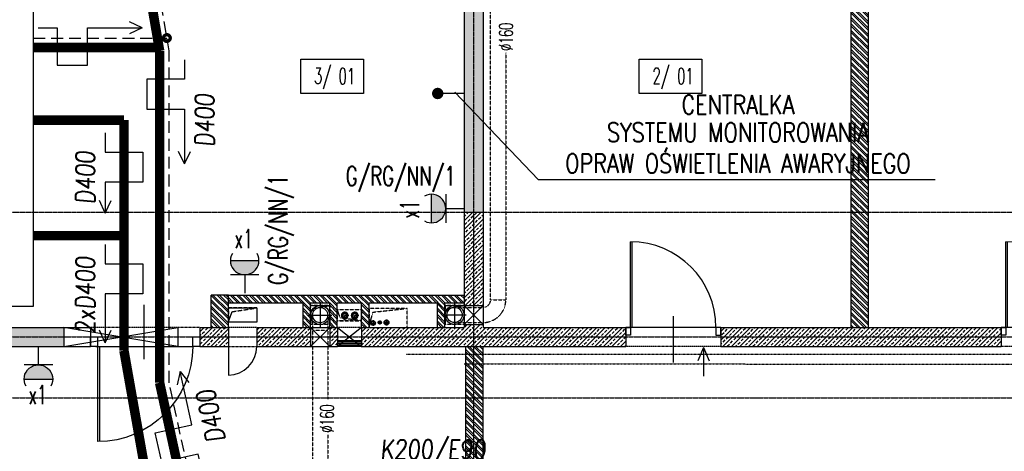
# Model space of a CAD drawing. Header units: inches. Extents: x 788 to 26783, y -4103 to 21.
# Tile 47 of 101: x 4761 to 5797, y -1277 to -823. Entities that reach past the tile are written whole.
import ezdxf
from ezdxf.enums import TextEntityAlignment as Align

# ---------------------------------------------------------------- set-up
doc = ezdxf.new("R2010")
doc.units = ezdxf.units.IN
doc.header["$MEASUREMENT"] = 0
for name, pattern in [('CENTER', [2, 1.25, -0.25, 0.25, -0.25]), ('DASHDOT', [1, 0.5, -0.25, 0, -0.25]), ('DASHED', [0.75, 0.5, -0.25]), ('DASHED2', [0.375, 0.25, -0.125])]:
    doc.linetypes.add(name, pattern=pattern)
for name, color, linetype in [('Drz---drzwi', 5, 'Continuous'), ('E-90', 6, 'Continuous'), ('E35', 6, 'Continuous'), ('E50', 3, 'Continuous'), ('E50kor', 3, 'Continuous'), ('E90', 6, 'Continuous'), ('Ins-co', 2, 'Continuous'), ('Ins-tele-opis', 216, 'Continuous'), ('Ins-went', 141, 'Continuous'), ('Ins-wod', 4, 'Continuous'), ('Opis-pom', 6, 'Continuous'), ('Opis_pom_ramka', 6, 'Continuous'), ('Os-osie glowne', 1, 'CENTER'), ('Sc-beton', 7, 'Continuous'), ('Sc-beton-hatch', 86, 'Continuous'), ('Sc-cegla pustak', 42, 'Continuous'), ('Sc-cegla pustak-hatch', 8, 'Continuous'), ('Sc-gk', 120, 'Continuous'), ('Sc-gk-hatch', 8, 'Continuous'), ('Sc-nadproza kon', 5, 'DASHED2'), ('Sc-silikat', 61, 'Continuous'), ('W-otwor-strop-nad', 126, 'DASHED2'), ('W-przebicia-ściany', 223, 'Continuous')]:
    doc.layers.add(name, color=color, linetype=linetype)
doc.styles.add('KA wymiar', font='romans.shx', dxfattribs={"width": 0.6})
doc.styles.add('ROMANS', font='romans', dxfattribs={"width": 0.85})
doc.styles.add('wymiar', font='romand.shx', dxfattribs={"width": 0.6})
doc.linetypes.add('BATTING', pattern='A,0.0001,-0.1,[134,ltypeshp.shx,S=0.1,R=0,X=-0.1,Y=0],-0.2,[134,ltypeshp.shx,S=0.1,R=180,X=0.1,Y=0],-0.1', length=0.4001)
pattern_1 = [(135, (-46844.6223, 16237.085), (-3.36759605, -3.36759605), []), (135, (-46844.6223, 16239.33), (-3.36759605, -3.36759605), [])]
pattern_2 = [(45, (-46844.622, 16237.085), (-4.49012806, 4.49012806), []), (45, (-46840.132, 16237.085), (-4.49012806, 4.49012806), [3.175, -1.5875])]

# ---------------------------------------------------------------- blocks, each defined once
blk = doc.blocks.new('_0630_DRZWI_90')
at = {"ltscale": 7}
for p, q in [((5, 8), (5, 98)), ((6.8, 8), (6.8, 98))]:
    blk.add_line(p, q, dxfattribs=at)
at = {"ltscale": 25}
for p, q in [((50, 19.7), (50, -28.9)), ((5, 8), (0, 8)), ((0, 8), (5, 8)), ((0, 0), (0, 8)), ((5, 0), (0, 0)), ((5, 0), (0, 0)), ((95, 8), (5, 8)), ((5, 8), (5, 0)), ((95, 8), (95, 0)), ((100, 8), (95, 8)), ((95, 0), (100, 0)), ((95, 0), (100, 0)), ((100, 0), (100, 8))]:
    blk.add_line(p, q, dxfattribs=at)
at = {"ltscale": 7}
blk.add_arc((5, 8), 90, 0, 90, dxfattribs=at)
blk = doc.blocks.new('_gfjkhgjhlhjk')
at = {"ltscale": 7}
for p, q in [((7.5, 10), (7.5, 110)), ((9.5, 10), (9.5, 110)), ((56.5, 23.4), (56.5, -33.6))]:
    blk.add_line(p, q, dxfattribs=at)
for points in [[(0, 0), (7.5, 0), (7.5, 10), (0, 10)], [(107.5, 0), (115, 0), (115, 10), (107.5, 10)]]:
    blk.add_lwpolyline(points, close=True, dxfattribs=at)
blk.add_lwpolyline([(5.5, 10), (107.5, 10)], dxfattribs=at)
blk.add_arc((7.5, 10), 100, 0, 90)
blk = doc.blocks.new('_STRZAŁKA_WENT')
for q in [(-6, -14), (0, -30.2), (6, -14)]:
    blk.add_line((0, 0), q)
blk = doc.blocks.new('_opis_pom_metka')
at = {"layer": 'Opis_pom_ramka'}
blk.add_lwpolyline([(-33.1, 0), (32.9, 0), (32.9, -36), (-33.1, -36)], close=True, dxfattribs=at)
at = {"style": 'KA wymiar', "width": 0.6}
blk.add_attdef('KO/', text='', height=16.8, dxfattribs=at).set_placement((3.5, -25.9), align=Align.RIGHT)
blk.add_attdef('NR', (3.8, -26.2), '', height=16.8, dxfattribs=at)
blk = doc.blocks.new('g2')
at = {"layer": 'E35'}
blk.add_line((15, 19.3), (-15, 19.3), dxfattribs=at)
blk.add_arc((0, 34.3), 15, 150, 30, dxfattribs=at)
at = {"layer": 'E50'}
blk.add_line((0, 19.3), (0, 0), dxfattribs=at)
blk = doc.blocks.new('G1')
at = {"layer": 'E35'}
blk.add_hatch(color=256, dxfattribs=at).paths.add_polyline_path([(10, 22.85), (-10, 22.85, 1)])
for p, q in [((-10, 22.85), (10, 22.85)), ((10, 12.85), (-10, 12.85))]:
    blk.add_line(p, q, dxfattribs=at)
blk.add_arc((0, 22.85), 10, 150, 30, dxfattribs=at)
at = {"layer": 'E50'}
blk.add_line((0, 12.85), (0, 0), dxfattribs=at)

msp = doc.modelspace()

# ---------------------------------------------------------------- hatches: boundary and pattern name
at = {"layer": 'E35'}
h = msp.add_hatch(color=256, dxfattribs=at)
edge = h.paths.add_edge_path()
edge.add_line((4796.1, -1201.1), (4766.1, -1201.1))
edge.add_ellipse((4781.1, -1201.1), major_axis=(10.6, 10.6), ratio=1, start_angle=-45, end_angle=135, ccw=False)
at = {"layer": 'Sc-beton-hatch'}
h = msp.add_hatch(dxfattribs=at)
h.set_pattern_fill('ANSI33', color=256, style=0)
h.set_pattern_definition(pattern_2)
h.paths.add_polyline_path([(4772.9, -550.8), (4692.9, -550.8), (4692.9, -571.8), (4702.9, -571.8), (4702.9, -560.8), (4772.9, -560.8)])
h.paths.add_polyline_path([(4772.9, -540.8), (4692.9, -540.8), (4692.9, -550.8), (4772.9, -550.8)])
h.paths.add_polyline_path([(4927.9, -550.8), (4892.9, -550.8), (4892.9, -560.8), (4927.9, -560.8)])
h.paths.add_polyline_path([(4927.9, -540.8), (4892.9, -540.8), (4892.9, -550.8), (4927.9, -550.8)])
h.paths.add_polyline_path([(5040.9, -540.8), (4927.9, -540.8), (4927.9, -550.8), (5040.9, -550.8)])
h.paths.add_polyline_path([(5040.9, -550.8), (4927.9, -550.8), (4927.9, -560.8), (5040.9, -560.8)])
h.paths.add_polyline_path([(5060.9, -550.8), (5050.9, -550.8), (5050.9, -560.8), (5060.9, -560.8)])
h.paths.add_polyline_path([(5060.9, -540.8), (5050.9, -540.8), (5050.9, -550.8), (5060.9, -550.8)])
h.paths.add_polyline_path([(5080.9, -540.8), (5070.9, -540.8), (5070.9, -550.8), (5080.9, -550.8)])
h.paths.add_polyline_path([(5080.9, -550.8), (5070.9, -550.8), (5070.9, -560.8), (5080.9, -560.8)])
h.paths.add_polyline_path([(5238.9, -550.8), (5090.9, -550.8), (5090.9, -560.8), (5228.9, -560.8), (5228.9, -691.8), (5238.9, -691.8)])
h.paths.add_polyline_path([(5238.9, -540.8), (5090.9, -540.8), (5090.9, -550.8), (5238.9, -550.8)])
h.paths.add_polyline_path([(5769.9, -550.8), (5238.9, -550.8), (5238.9, -691.8), (5248.9, -691.8), (5248.9, -560.8), (5769.9, -560.8)])
h.paths.add_polyline_path([(5238.9, -540.8), (5238.9, -550.8), (5769.9, -550.8), (5769.9, -540.8)])
h.paths.add_polyline_path([(5248.9, -691.8), (5238.9, -691.8), (5238.9, -1025.8), (5248.9, -1025.8)])
h.paths.add_polyline_path([(5238.9, -691.8), (5228.9, -691.8), (5228.9, -1025.8), (5238.9, -1025.8)])
h.paths.add_polyline_path([(5305.6, -559.3), (5305.6, -542.4), (5322.8, -542.4), (5322.8, -559.3)], flags=9)
h.paths.add_polyline_path([(5230.5, -640.9), (5247.4, -640.9), (5247.4, -658.2), (5230.5, -658.2)], flags=9)
h.paths.add_polyline_path([(5705.5, -560), (5705.5, -550), (5722.7, -550), (5722.7, -560)], flags=9)
h.paths.add_polyline_path([(5305.6, -543.8), (5305.6, -527.9), (5322.8, -527.9), (5322.8, -543.8)], flags=9)
h = msp.add_hatch(dxfattribs=at)
h.set_pattern_fill('ANSI33', color=256, style=0)
h.set_pattern_definition(pattern_2)
h.paths.add_polyline_path([(4423.9, -550.8), (4088.9, -550.8), (4088.9, -691.8), (4098.9, -691.8), (4098.9, -560.8), (4413.9, -560.8), (4413.9, -614.3), (4423.9, -617.8)])
h.paths.add_polyline_path([(4692.9, -550.8), (4423.9, -550.8), (4423.9, -617.8), (4433.9, -621.2), (4433.9, -560.8), (4682.9, -560.8), (4682.9, -571.8), (4692.9, -571.8)])
h.paths.add_polyline_path([(4692.9, -540.8), (4423.9, -540.8), (4423.9, -550.8), (4692.9, -550.8)])
h.paths.add_polyline_path([(4423.9, -540.8), (4088.9, -540.8), (4088.9, -550.8), (4423.9, -550.8)])
h.paths.add_polyline_path([(4433.9, -621.2), (4423.9, -617.8), (4423.9, -691.8), (4692.9, -691.8), (4692.9, -671.8), (4682.9, -671.8), (4682.9, -681.8), (4433.9, -681.8)])
h.paths.add_polyline_path([(4423.9, -617.8), (4413.9, -614.3), (4413.9, -691.8), (4423.9, -691.8)])
h.paths.add_polyline_path([(4557.4, -691.8), (4423.9, -691.8), (4423.9, -1025.8), (4505.4, -1025.8), (4505.4, -1015.8), (4433.9, -1015.8), (4433.9, -701.8), (4557.4, -701.8)])
h.paths.add_polyline_path([(4423.9, -691.8), (4413.9, -691.8), (4413.9, -1025.8), (4423.9, -1025.8)])
h.paths.add_polyline_path([(4505.4, -1025.8), (4423.9, -1025.8), (4423.9, -1045.8), (4433.9, -1045.8), (4433.9, -1035.8), (4505.4, -1035.8)])
h.paths.add_polyline_path([(4423.9, -1025.8), (4413.9, -1025.8), (4413.9, -1045.8), (4423.9, -1045.8)])
h.paths.add_polyline_path([(4692.9, -691.8), (4557.4, -691.8), (4557.4, -701.8), (4682.9, -701.8), (4682.9, -1015.8), (4639.4, -1015.8), (4639.4, -1025.8), (4692.9, -1025.8)])
h.paths.add_polyline_path([(4702.9, -671.8), (4692.9, -671.8), (4692.9, -691.8), (4702.9, -691.8)])
h.paths.add_polyline_path([(4702.9, -691.8), (4692.9, -691.8), (4692.9, -1025.8), (4702.9, -1025.8)])
h.paths.add_polyline_path([(4702.9, -1025.8), (4692.9, -1025.8), (4692.9, -1035.8), (4702.9, -1035.8)])
h.paths.add_polyline_path([(4692.9, -1025.8), (4639.4, -1025.8), (4639.4, -1035.8), (4692.9, -1035.8)])
h.paths.add_polyline_path([(4702.9, -1035.8), (4692.9, -1035.8), (4692.9, -1156.8), (4807.9, -1156.8), (4807.9, -1146.8), (4702.9, -1146.8)])
h.paths.add_polyline_path([(4692.9, -1035.8), (4682.9, -1035.8), (4682.9, -1109.8), (4682.9, -1156.8), (4692.9, -1156.8)])
h.paths.add_polyline_path([(4692.9, -1156.8), (4682.9, -1156.8), (4682.9, -1166.8), (4692.9, -1166.8)])
h.paths.add_polyline_path([(4807.9, -1156.8), (4692.9, -1156.8), (4692.9, -1166.8), (4807.9, -1166.8)])
h.paths.add_polyline_path([(4088.9, -540.8), (4078.9, -540.8), (4078.9, -550.8), (4088.9, -550.8)])
h.paths.add_polyline_path([(4088.9, -550.8), (4078.9, -550.8), (4078.9, -691.8), (4088.9, -691.8)])
h.paths.add_polyline_path([(4098.9, -691.8), (4088.9, -691.8), (4088.9, -1025.8), (4098.9, -1025.8)])
h.paths.add_polyline_path([(4088.9, -691.8), (4078.9, -691.8), (4078.9, -1025.8), (4088.9, -1025.8)])
h.paths.add_polyline_path([(4098.9, -1025.8), (4088.9, -1025.8), (4088.9, -1156.8), (4098.9, -1156.8)])
h.paths.add_polyline_path([(4088.9, -1025.8), (4078.9, -1025.8), (4078.9, -1156.8), (4088.9, -1156.8)])
h.paths.add_polyline_path([(4098.9, -1156.8), (4088.9, -1156.8), (4088.9, -1220.8), (4423.9, -1220.8), (4423.9, -1200.8), (4413.9, -1200.8), (4413.9, -1210.8), (4098.9, -1210.8)])
h.paths.add_polyline_path([(4088.9, -1156.8), (4078.9, -1156.8), (4078.9, -1220.8), (4088.9, -1220.8)])
h.paths.add_polyline_path([(4423.9, -1220.8), (4088.9, -1220.8), (4088.9, -1396.8), (4098.9, -1396.8), (4098.9, -1230.8), (4423.9, -1230.8)])
h.paths.add_polyline_path([(4088.9, -1220.8), (4078.9, -1220.8), (4078.9, -1396.8), (4088.9, -1396.8)])
h.paths.add_polyline_path([(4433.9, -1200.8), (4423.9, -1200.8), (4423.9, -1220.8), (4433.9, -1220.8)])
h.paths.add_polyline_path([(4433.9, -1220.8), (4423.9, -1220.8), (4423.9, -1230.8), (4433.9, -1230.8)])
h.paths.add_polyline_path([(4305.5, -1229.3), (4305.5, -1212.4), (4322.7, -1212.4), (4322.7, -1229.3)], flags=9)
h = msp.add_hatch(dxfattribs=at)
h.set_pattern_fill('ANSI33', color=256, style=0)
h.set_pattern_definition(pattern_2)
h.paths.add_polyline_path([(4950.9, -1156.8), (4950.9, -1166.8), (4980.9, -1166.8), (4980.9, -1156.8)])
h.paths.add_polyline_path([(4980.9, -1156.8), (4980.9, -1146.8), (4950.9, -1146.8), (4950.9, -1156.8)])
h.paths.add_polyline_path([(5067.5, -1156.8), (5067.5, -1146.8), (5010.9, -1146.8), (5010.9, -1156.8)])
h.paths.add_polyline_path([(5010.9, -1156.8), (5010.9, -1166.8), (5067.5, -1166.8), (5067.5, -1156.8)])
h.paths.add_polyline_path([(5095.9, -1156.8), (5087.5, -1156.8), (5087.5, -1166.8), (5095.9, -1166.8)])
h.paths.add_polyline_path([(5095.9, -1146.8), (5087.5, -1146.8), (5087.5, -1156.8), (5095.9, -1156.8)])
h.paths.add_polyline_path([(5120.9, -1156.8), (5120.9, -1166.8), (5238.9, -1166.8), (5238.9, -1156.8)])
h.paths.add_polyline_path([(5238.9, -1156.8), (5238.9, -1143.7), (5228.9, -1143.7), (5228.9, -1146.8), (5120.9, -1146.8), (5120.9, -1156.8)])
h.paths.add_polyline_path([(5248.9, -1146.8), (5248.9, -1143.7), (5238.9, -1143.7), (5238.9, -1156.8), (5398.9, -1156.8), (5398.9, -1146.8)])
h.paths.add_polyline_path([(5238.9, -1156.8), (5238.9, -1166.8), (5398.9, -1166.8), (5398.9, -1156.8)])
h.paths.add_polyline_path([(5248.9, -1025.8), (5238.9, -1025.8), (5238.9, -1123.7), (5248.9, -1123.7)])
h.paths.add_polyline_path([(5238.9, -1025.8), (5228.9, -1025.8), (5228.9, -1123.7), (5238.9, -1123.7)])
h.paths.add_polyline_path([(5307, -1166.9), (5307, -1150), (5324.2, -1150), (5324.2, -1166.9)], flags=9)
h.paths.add_polyline_path([(5324, -1165.3), (5324, -1148.4), (5341.2, -1148.4), (5341.2, -1165.3)], flags=9)
h = msp.add_hatch(dxfattribs=at)
h.set_pattern_fill('ANSI33', color=256, style=0)
h.set_pattern_definition(pattern_2)
h.paths.add_polyline_path([(5610.3, -1166.8), (5769.9, -1166.8), (5769.9, -1156.8), (5609.5, -1156.8)])
h.paths.add_polyline_path([(5609.5, -1156.8), (5769.9, -1156.8), (5769.9, -1146.8), (5608.7, -1146.8)])
h.paths.add_polyline_path([(5608.7, -1146.8), (5498.9, -1146.8), (5498.9, -1154.8), (5498.9, -1156.8), (5609.5, -1156.8)])
h.paths.add_polyline_path([(5498.9, -1166.8), (5610.3, -1166.8), (5609.5, -1156.8), (5498.9, -1156.8)])
h.paths.add_polyline_path([(5769.9, -1156.8), (5769.9, -1166.8), (5793.9, -1166.8), (5793.9, -1156.8)])
h.paths.add_polyline_path([(5793.9, -1156.8), (5793.9, -1146.8), (5769.9, -1146.8), (5769.9, -1156.8)])
at = {"layer": 'Sc-cegla pustak-hatch'}
h = msp.add_hatch(dxfattribs=at)
h.set_pattern_fill('ANSI32', color=256, scale=0.5, angle=90, style=0)
h.set_pattern_definition(pattern_1)
h.paths.add_polyline_path([(5653.9, -1025.8), (5635.9, -1025.8), (5635.9, -1146.8), (5653.9, -1146.8)])
h.paths.add_polyline_path([(5653.9, -691.8), (5635.9, -691.8), (5635.9, -1025.8), (5653.9, -1025.8)])
h.paths.add_polyline_path([(5653.9, -586.8), (5635.9, -586.8), (5635.9, -691.8), (5653.9, -691.8)])
h.paths.add_polyline_path([(5635.9, -560.8), (5635.9, -566.8), (5653.9, -566.8), (5653.9, -560.8)])
h.paths.add_polyline_path([(5637, -640.9), (5652.9, -640.9), (5652.9, -658.2), (5637, -658.2)], flags=24)
h = msp.add_hatch(dxfattribs=at)
h.set_pattern_fill('ANSI32', color=256, scale=0.5, angle=90, style=0)
h.set_pattern_definition(pattern_1)
h.paths.add_polyline_path([(4980.9, -1126.3), (4966.2, -1112.8), (4962.9, -1112.8), (4962.9, -1146.8), (4980.9, -1146.8)])
h.paths.add_polyline_path([(4966.2, -1112.8), (4980.9, -1126.3), (4980.9, -1112.8)], flags=17)
h = msp.add_hatch(dxfattribs=at)
h.set_pattern_fill('ANSI32', color=256, scale=0.5, angle=90, style=0)
h.set_pattern_definition(pattern_1)
h.paths.add_polyline_path([(5076.5, -1112.8), (4990.2, -1112.8), (4993.6, -1120.8), (5059.5, -1120.8), (5059.5, -1146.8), (5067.5, -1146.8), (5067.5, -1120.8), (5077.2, -1120.8)])
h.paths.add_polyline_path([(4990.2, -1112.8), (4980.9, -1112.8), (4980.9, -1120.8), (4993.6, -1120.8)])
h.paths.add_polyline_path([(5100.8, -1112.8), (5076.5, -1112.8), (5077.2, -1120.8), (5087.5, -1120.8), (5087.5, -1146.8), (5095.5, -1146.8), (5095.5, -1120.8), (5104.7, -1120.8)])
h.paths.add_polyline_path([(5140.6, -1112.8), (5100.8, -1112.8), (5104.7, -1120.8), (5120.9, -1120.8), (5120.9, -1146.8), (5128.9, -1146.8), (5128.9, -1120.8), (5140.1, -1120.8)])
h.paths.add_polyline_path([(5212.1, -1112.8), (5140.6, -1112.8), (5140.1, -1120.8), (5200.8, -1120.8), (5200.8, -1146.8), (5208.8, -1146.8), (5208.8, -1120.8), (5213.6, -1120.8)])
h.paths.add_polyline_path([(5228.9, -1112.8), (5212.1, -1112.8), (5213.6, -1120.8), (5228.9, -1120.8)])
h = msp.add_hatch(dxfattribs=at)
h.set_pattern_fill('ANSI32', color=256, scale=0.5, angle=90, style=0)
h.set_pattern_definition(pattern_1)
h.paths.add_polyline_path([(5248.9, -1166.8), (5238.9, -1166.8), (5238.9, -1175), (5248.9, -1175)])
h.paths.add_polyline_path([(5238.9, -1166.8), (5230.9, -1166.8), (5230.9, -1175), (5238.9, -1175)])
h.paths.add_polyline_path([(5238.9, -1175), (5230.9, -1175), (5230.9, -1185.1), (5238.9, -1185.1)])
h.paths.add_polyline_path([(5248.9, -1175), (5238.9, -1175), (5238.9, -1185.1), (5248.9, -1185.1)])
h.paths.add_polyline_path([(5248.9, -1185.1), (5238.9, -1185.1), (5238.9, -1189.5), (5248.9, -1189.5)])
h.paths.add_polyline_path([(5238.9, -1185.1), (5230.9, -1185.1), (5230.9, -1189.5), (5238.9, -1189.5)])
h.paths.add_polyline_path([(5238.9, -1189.5), (5230.9, -1189.5), (5230.9, -1220.8), (5238.9, -1220.8)])
h.paths.add_polyline_path([(5248.9, -1189.5), (5238.9, -1189.5), (5238.9, -1220.8), (5248.9, -1220.8)])
h.paths.add_polyline_path([(5248.9, -1220.8), (5238.9, -1220.8), (5238.9, -1230.9), (5248.9, -1230.9)])
h.paths.add_polyline_path([(5238.9, -1220.8), (5230.9, -1220.8), (5230.9, -1230.9), (5238.9, -1230.9)])
h.paths.add_polyline_path([(5238.9, -1230.9), (5230.9, -1230.9), (5230.9, -1286.8), (5238.9, -1286.8)])
h.paths.add_polyline_path([(5248.9, -1230.9), (5238.9, -1230.9), (5238.9, -1286.8), (5248.9, -1286.8)])
h.paths.add_polyline_path([(5248.9, -1363.6), (5238.9, -1363.6), (5238.9, -1386.1), (5248.9, -1386.1)])
h.paths.add_polyline_path([(5238.9, -1363.6), (5230.9, -1363.6), (5230.9, -1386.1), (5238.9, -1386.1)])
h.paths.add_polyline_path([(5238.9, -1361.8), (5230.9, -1361.8), (5230.9, -1363.6), (5238.9, -1363.6)])
h.paths.add_polyline_path([(5248.9, -1361.8), (5238.9, -1361.8), (5238.9, -1363.6), (5248.9, -1363.6)])
h.paths.add_polyline_path([(5248.9, -1386.1), (5238.9, -1386.1), (5238.9, -1386.8), (5248.9, -1386.8)])
h.paths.add_polyline_path([(5238.9, -1386.1), (5230.9, -1386.1), (5230.9, -1386.8), (5238.9, -1386.8)])
h.paths.add_polyline_path([(5232, -1189.3), (5247.9, -1189.3), (5247.9, -1206.5), (5232, -1206.5)], flags=9)

# ---------------------------------------------------------------- linework, layer by layer
at = {"layer": 'Drz---drzwi'}
msp.add_lwpolyline([(4980.9, -1166.8), (4980.9, -1196.8)], dxfattribs=at)
msp.add_arc((4980.9, -1166.8), 30, 270, 0, dxfattribs=at)
at = {"layer": 'E-90'}
for p, q in [((5219, -899.5), (5306.8, -991.5)), ((5306.8, -991.5), (5724.4, -991.5))]:
    msp.add_line(p, q, dxfattribs=at)
at = {"layer": 'E35', "ltscale": 15}
for p, q in [((4890.1, -831.9), (4876.9, -825.7)), ((4890.1, -831.9), (4876.9, -838.2)), ((4934.7, -974.9), (4928.5, -961.8)), ((4934.7, -974.9), (4941, -961.8)), ((4851.4, -1026.7), (4845.2, -1013.5)), ((4851.4, -1026.7), (4857.6, -1013.5)), ((4851.4, -1162.9), (4845.2, -1149.7)), ((4851.4, -1162.9), (4857.6, -1149.7)), ((4930.3, -1193.1), (4927, -1207.3)), ((4930.3, -1193.1), (4939.2, -1204.6))]:
    msp.add_line(p, q, dxfattribs=at)
at = {"layer": 'E35', "linetype": 'Continuous', "ltscale": 0.3}
msp.add_line((5228.9, -900.9), (5201.2, -900.9), dxfattribs=at)
at = {"layer": 'E35'}
msp.add_line((4766.1, -1201.1), (4796.1, -1201.1), dxfattribs=at)
at = {"layer": 'E35', "ltscale": 15}
for points in [[(4780.7, -831.9), (4801, -831.9), (4801, -871.3), (4832.7, -871.3), (4832.7, -831.9), (4890.1, -831.9)], [(4934.7, -865.6), (4934.7, -885.9), (4895.3, -885.9), (4895.3, -917.5), (4934.7, -917.5), (4934.7, -974.9)], [(4851.4, -942.2), (4851.4, -962.5), (4890.8, -962.5), (4890.8, -994.1), (4851.4, -994.1), (4851.4, -1026.7)], [(4851.4, -1059.6), (4851.4, -1079.9), (4890.8, -1079.9), (4890.8, -1111.5), (4851.4, -1111.5), (4851.4, -1162.9)], [(4953.6, -1299.9), (4949.3, -1280), (4910.8, -1288.4), (4904, -1257.6), (4942.5, -1249.1), (4930.3, -1193.1)]]:
    msp.add_lwpolyline(points, dxfattribs=at)
at = {"layer": 'E35', "const_width": 6}
msp.add_lwpolyline([(5203.1, -903.2, -1), (5199.2, -898.7, -1)], format="xyb", close=True, dxfattribs=at)
at = {"layer": 'E50'}
msp.add_lwpolyline([(4715.8, -667.6), (4715.8, -1124.4), (4775.8, -1124.4), (4775.8, -667.6)], close=True, dxfattribs=at)
at = {"layer": 'E50kor', "linetype": 'DASHED2', "ltscale": 50}
for p, q in [((4918.6, -856), (4880.9, -635.9)), ((4775.8, -842.7), (4916.3, -842.7)), ((4918.6, -1204.9), (4918.6, -856)), ((4946.4, -1332.1), (4918.6, -1204.9))]:
    msp.add_line(p, q, dxfattribs=at)
at = {"layer": 'E50kor', "linetype": 'Continuous', "const_width": 10}
for points in [[(4908.6, -856), (4870.9, -635.9)], [(4775.8, -852.7), (4908.6, -852.7)], [(4908.6, -1204.9), (4908.6, -856)], [(4871.1, -928.9), (4775.8, -928.9)], [(4871.1, -1171.2), (4871.1, -928.9)], [(4871.1, -1050.4), (4775.8, -1050.4)], [(4910.2, -1392), (4871.1, -1171.2)], [(4938.5, -1342.1), (4908.6, -1204.9)]]:
    msp.add_lwpolyline(points, dxfattribs=at)
at = {"layer": 'E50kor', "linetype": 'DASHED2', "const_width": 7}
msp.add_lwpolyline([(4914.5, -842.7, 1), (4918, -842.7, 1)], format="xyb", close=True, dxfattribs=at)
at = {"layer": 'Ins-co', "linetype": 'DASHDOT', "ltscale": 3}
for p, q in [((5107.7, -1134.3, 0), (5099, -1134.3, 0)), ((5103.4, -1138.7, 0), (5103.4, -1130, 0)), ((5118.3, -1134.3, 0), (5109.6, -1134.3, 0)), ((5113.9, -1138.7, 0), (5113.9, -1130, 0))]:
    msp.add_line(p, q, dxfattribs=at)
at = {"layer": 'Ins-co', "linetype": 'CENTER', "ltscale": 0.2}
for p, q in [((5168, -1175, 0), (6345.6, -1175, 0)), ((5229.1, -1185.1), (6345.6, -1185.6, 0))]:
    msp.add_line(p, q, dxfattribs=at)
at = {"layer": 'Ins-co', "extrusion": (9.56682e-14, 1.1185e-20, -1)}
for centre, major_axis, start_param, end_param in [((5103.4, -1134.3, 0), (2.56, 2.56), 2.356218, 8.639403), ((5103.4, -1134.3, 0), (-1.81, 1.81), 3.927014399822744, 10.21019970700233), ((5103.4, -1134.3, 0), (1.47, 1.47), 2.356218, 8.639403), ((5113.9, -1134.3, 0), (2.56, 2.56), 2.356218, 8.639403), ((5113.9, -1134.3, 0), (-1.81, 1.81), 3.927014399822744, 10.21019970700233), ((5113.9, -1134.3, 0), (1.47, 1.47), 2.356218, 8.639403)]:
    msp.add_ellipse(centre, major_axis=major_axis, ratio=1, start_param=start_param, end_param=end_param, dxfattribs=at)
at = {"layer": 'Ins-tele-opis'}
msp.add_lwpolyline([(4980.9, -1126.3), (5010.9, -1126.3), (5010.9, -1141.3), (4980.9, -1141.3)], close=True, dxfattribs=at)
at = {"layer": 'Ins-went', "linetype": 'DASHED', "ltscale": 0.5}
for p, q in [((5256.8, -1117.7), (5256.8, -592.9)), ((5272.8, -858.4), (5272.8, -1117.7)), ((5218.9, -1125.7), (5248.9, -1125.7)), ((5069.5, -1133.8), (5069.5, -1292.3)), ((5085.5, -1133.8), (5085.5, -1222.2)), ((5218.9, -1141.7), (5248.9, -1141.7)), ((5085.5, -1259.6), (5085.5, -1292.3))]:
    msp.add_line(p, q, dxfattribs=at)
at = {"layer": 'Ins-went', "linetype": 'Continuous', "ltscale": 0.5}
for p, q in [((5077.5, -1121.6), (5077.5, -1146.1)), ((5218.9, -1121.4), (5218.9, -1146)), ((5065.2, -1133.8), (5089.8, -1133.8)), ((5206.6, -1133.7), (5231.2, -1133.7))]:
    msp.add_line(p, q, dxfattribs=at)
at = {"layer": 'Ins-went', "linetype": 'DASHED', "ltscale": 0.5}
for points in [[(5256.8, -1117.7), (5272.8, -1117.7)], [(5069.5, -1149.8), (5085.4, -1149.8)]]:
    msp.add_lwpolyline(points, dxfattribs=at)
at = {"layer": 'Ins-went', "linetype": 'Continuous', "ltscale": 0.5}
for centre, radius in [((5077.5, -1133.8), 10), ((5077.5, -1133.8), 8), ((5218.9, -1133.7), 10), ((5218.9, -1133.7), 8)]:
    msp.add_circle(centre, radius, dxfattribs=at)
at = {"layer": 'Ins-went', "linetype": 'DASHED', "ltscale": 0.5}
for radius in [8, 24]:
    msp.add_arc((5248.8, -1117.7), radius, 270, 0, dxfattribs=at)
at = {"layer": 'Ins-wod'}
for p, q in [((5133.1, -1139.2), (5133.1, -1145.2)), ((5140.2, -1139.4), (5140.2, -1143.6)), ((5147.4, -1138.6), (5147.4, -1144.6)), ((5130.1, -1142.2), (5136.1, -1142.2)), ((5138.1, -1141.5), (5142.3, -1141.5)), ((5144.4, -1141.6), (5150.4, -1141.6))]:
    msp.add_line(p, q, dxfattribs=at)
for centre, radius in [((5147.3, -1141.6), 2.55), ((5133.1, -1142.2), 2.55), ((5133.1, -1142.2), 2), ((5140.2, -1141.5), 1.79), ((5140.2, -1141.5), 1.4), ((5147.4, -1141.6), 2)]:
    msp.add_circle(centre, radius, dxfattribs=at)
at = {"layer": 'Os-osie glowne'}
for points in [[(5238.9, -325.8), (5238.9, -1888.7)], [(3863.9, -1025.8), (6552.2, -1025.8)], [(3863.9, -1156.8), (6552.2, -1156.8)], [(3863.9, -1220.8), (6552.2, -1220.8)]]:
    msp.add_lwpolyline(points, dxfattribs=at)
at = {"layer": 'Sc-beton'}
msp.add_line((5248.9, -560.8), (5248.9, -1146.8), dxfattribs=at)
for points in [[(5228.9, -560.8), (5228.9, -1146.8)], [(4702.9, -1146.8), (4835.9, -1146.8)], [(4835.9, -1146.8), (4835.9, -1166.8)], [(4950.9, -1146.8), (4980.9, -1146.8)], [(4950.9, -1146.8), (4950.9, -1166.8)], [(4980.9, -1146.8), (4980.9, -1166.8)], [(5010.9, -1146.8), (5095.9, -1146.8)], [(5010.9, -1146.8), (5010.9, -1166.8)], [(5120.9, -1146.8), (5228.9, -1146.8)], [(5248.9, -1146.8), (5398.9, -1146.8)], [(5398.9, -1146.8), (5398.9, -1166.8)], [(5498.9, -1146.8), (5793.9, -1146.8)], [(5498.9, -1146.8), (5498.9, -1166.8)], [(5793.9, -1146.8), (5793.9, -1166.8)], [(4682.9, -1166.8), (4835.9, -1166.8)], [(4950.9, -1166.8), (4980.9, -1166.8)], [(5010.9, -1166.8), (5095.9, -1166.8)], [(5120.9, -1166.8), (5398.9, -1166.8)], [(5498.9, -1166.8), (5793.9, -1166.8)]]:
    msp.add_lwpolyline(points, dxfattribs=at)
at = {"layer": 'Sc-cegla pustak'}
for points in [[(5635.9, -560.8), (5635.9, -1146.8)], [(5653.9, -560.8), (5653.9, -1146.8)], [(4962.9, -1146.8), (4962.9, -1112.8)], [(4980.9, -1112.8), (4962.9, -1112.8)], [(4980.9, -1146.8), (4980.9, -1112.8)], [(5230.9, -1386.8), (5230.9, -1166.8)], [(5248.9, -1386.8), (5248.9, -1166.8)]]:
    msp.add_lwpolyline(points, dxfattribs=at)
at = {"layer": 'Sc-gk'}
for points in [[(5120.9, -1160.8), (5095.9, -1160.8)], [(5120.9, -1162), (5095.9, -1162)], [(5120.9, -1165.6), (5095.9, -1165.6)], [(5120.9, -1166.8), (5095.9, -1166.8)]]:
    msp.add_lwpolyline(points, dxfattribs=at)
at = {"layer": 'Sc-gk-hatch', "linetype": 'BATTING', "ltscale": 0.09}
msp.add_lwpolyline([(5120.9, -1163.8), (5095.9, -1163.8)], dxfattribs=at)
at = {"layer": 'Sc-nadproza kon', "linetype": 'DASHDOT', "ltscale": 0.5}
for points in [[(4950.9, -1146.8), (4835.9, -1146.8)], [(5010.9, -1146.8), (4980.9, -1146.8)], [(5120.9, -1146.8), (5095.9, -1146.8)], [(4980.9, -1166.8), (5010.9, -1166.8)], [(5498.9, -1166.8), (5398.9, -1166.8)], [(5893.9, -1166.8), (5793.9, -1166.8)]]:
    msp.add_lwpolyline(points, dxfattribs=at)
at = {"layer": 'Sc-silikat'}
for p, q in [((5120.9, -1146.8), (5120.9, -1120.8)), ((5128.9, -1146.8), (5128.9, -1120.8)), ((5200.8, -1146.8), (5200.8, -1120.8)), ((5208.8, -1146.8), (5208.8, -1120.8))]:
    msp.add_line(p, q, dxfattribs=at)
for points in [[(4980.9, -1112.8), (5228.9, -1112.8)], [(4980.9, -1120.8), (5059.5, -1120.8)], [(5059.5, -1146.8), (5059.5, -1120.8)], [(5067.5, -1120.8), (5087.5, -1120.8)], [(5067.5, -1146.8), (5067.5, -1120.8)], [(5087.5, -1146.8), (5087.5, -1120.8)], [(5095.5, -1120.8), (5120.9, -1120.8)], [(5095.5, -1146.8), (5095.5, -1120.8)], [(5128.9, -1120.8), (5200.8, -1120.8)], [(5208.8, -1120.8), (5228.9, -1120.8)]]:
    msp.add_lwpolyline(points, dxfattribs=at)
at = {"layer": 'W-otwor-strop-nad'}
for points in [[(4980.9, -1126.3), (5010.9, -1126.3), (5010.9, -1141.3), (4980.9, -1141.3)], [(5010.9, -1126.3), (4980.9, -1126.3), (4980.9, -1141.3), (4984.9, -1130.3)], [(5067.5, -1123.8), (5087.5, -1123.8), (5087.5, -1143.8), (5067.5, -1143.8)], [(5087.5, -1123.8), (5067.5, -1123.8), (5067.5, -1143.8), (5067.5, -1143.8), (5070.5, -1126.8)], [(5095.5, -1139.8), (5095.5, -1127.8), (5120.9, -1127.8), (5120.9, -1139.8)], [(5128.9, -1126.8), (5128.9, -1146.8), (5168.9, -1146.8), (5168.9, -1126.8)], [(5168.9, -1126.8), (5128.9, -1126.8), (5128.9, -1146.8), (5132.9, -1130.8)], [(5208.9, -1123.7), (5228.9, -1123.7), (5228.9, -1143.7), (5208.9, -1143.7)], [(5228.9, -1123.7), (5208.9, -1123.7), (5208.9, -1143.7), (5208.9, -1143.7), (5211.9, -1126.7)]]:
    msp.add_lwpolyline(points, close=True, dxfattribs=at)
msp.add_lwpolyline([(5095.5, -1127.8), (5095.5, -1139.8), (5120.9, -1139.8), (5098.5, -1136.8), (5095.5, -1127.8)], dxfattribs=at)
at = {"layer": 'W-przebicia-ściany'}
for points in [[(5228.9, -1123.7), (5248.9, -1123.7)], [(5248.9, -1123.7), (5228.9, -1143.7)], [(5248.9, -1143.7), (5228.9, -1123.7)], [(4807.9, -1146.8), (4807.9, -1166.8)], [(4927.9, -1166.8), (4807.9, -1146.8)], [(4807.9, -1166.8), (4927.9, -1146.8)], [(4927.9, -1146.8), (4927.9, -1166.8)], [(5067.5, -1146.8), (5067.5, -1166.8)], [(5087.5, -1166.8), (5067.5, -1146.8)], [(5067.5, -1166.8), (5087.5, -1146.8)], [(5087.5, -1146.8), (5087.5, -1166.8)], [(5095.9, -1146.8), (5095.9, -1166.8)], [(5095.9, -1146.8), (5120.9, -1166.8)], [(5120.9, -1146.8), (5095.9, -1166.8)], [(5120.9, -1146.8), (5120.9, -1166.8)], [(5228.9, -1143.7), (5248.9, -1143.7)]]:
    msp.add_lwpolyline(points, dxfattribs=at)

# ---------------------------------------------------------------- block references
at = {"layer": 'Drz---drzwi'}
for p in [(5398.9, -1154.8), (5793.9, -1154.8)]:
    msp.add_blockref('_0630_DRZWI_90', p, dxfattribs=at)
at = {"layer": 'Drz---drzwi', "xscale": -1, "rotation": 180}
msp.add_blockref('_gfjkhgjhlhjk', (4835.9, -1156.8), dxfattribs=at)
at = {"layer": 'E35', "xscale": 1.5, "yscale": 1.5, "zscale": 1.5, "rotation": 90}
msp.add_blockref('G1', (5228.9, -1021.9), dxfattribs=at)
at = {"layer": 'E35', "xscale": 1.5, "yscale": 1.5, "zscale": 1.5}
msp.add_blockref('G1', (4998.1, -1110.8), dxfattribs=at)
at = {"layer": 'E35', "xscale": -1, "rotation": 180}
msp.add_blockref('g2', (4781.1, -1166.8), dxfattribs=at)
at = {"layer": 'Ins-went', "xscale": -1}
msp.add_blockref('_STRZAŁKA_WENT', (5480.8, -1167.8), dxfattribs=at)
at = {"layer": 'Opis-pom'}
ref = msp.add_blockref('_opis_pom_metka', (5090.1, -865), dxfattribs=at)
ref.add_attrib('KO/', '3/', dxfattribs={"layer": '0', "height": 16.8, "style": 'KA wymiar', "width": 0.6}).set_placement((5089.2, -890.9), align=Align.RIGHT)
ref.add_attrib('NR', '01', (5096.9, -891.2), dxfattribs={"layer": '0', "height": 16.8, "style": 'KA wymiar', "width": 0.6})
ref = msp.add_blockref('_opis_pom_metka', (5446.2, -865), dxfattribs=at)
ref.add_attrib('KO/', '2/', dxfattribs={"layer": '0', "height": 16.8, "style": 'KA wymiar', "width": 0.6}).set_placement((5445.3, -890.9), align=Align.RIGHT)
ref.add_attrib('NR', '01', (5453, -891.2), dxfattribs={"layer": '0', "height": 16.8, "style": 'KA wymiar', "width": 0.6})

# ---------------------------------------------------------------- texts
at = {"layer": 'E-90', "style": 'ROMANS', "width": 0.8}
for s, p in [('CENTRALKA', (5517, -912.7)), ('SYSTEMU MONITOROWANIA', (5517, -941.9)), ('OPRAW OŚWIETLENIA AWARYJNEGO', (5517, -971.1))]:
    msp.add_text(s, height=20, rotation=0, dxfattribs=at).set_placement(p, align=Align.MIDDLE)
at = {"layer": 'E35', "style": 'ROMANS'}
for s, width, p in [('G/RG/NN/1', 0.7, (5162.2, -989.2)), ('x1', 0.6, (4780.4, -1217.6))]:
    msp.add_text(s, height=20, dxfattribs=dict(at, width=width)).set_placement(p, align=Align.MIDDLE)
for s, rotation, width, p in [('G/RG/NN/1', 90, 0.7, (5034.7, -1044.1)), ('x1', 90, 0.6, (5171.7, -1022.8)), ('x1', 360, 0.6, (4997.2, -1053.6))]:
    msp.add_text(s, height=20, rotation=rotation, dxfattribs=dict(at, width=width)).set_placement(p, align=Align.MIDDLE)
at = {"layer": 'E90', "ltscale": 15, "style": 'ROMANS', "oblique": 5, "width": 0.8}
for s, rotation, p in [('D400', 90, (4965.9, -957)), ('D400', 90, (4840.3, -1017.2)), ('2xD400', 90, (4840.3, -1153.4)), ('D400', 102.337, (4977.9, -1265))]:
    msp.add_text(s, height=20, rotation=rotation, dxfattribs=at).set_placement(p)
msp.add_text('K200/E90', height=20, dxfattribs=at).set_placement((5140.8, -1284.9))
at = {"layer": 'Ins-went', "style": 'wymiar', "width": 0.6}
for p in [(5280.2, -856.1, 0), (5091.9, -1257.3, 0)]:
    msp.add_text('%%c160', height=14.31, rotation=89.9414, dxfattribs=at).set_placement(p)

doc.saveas('drawing.dxf')
